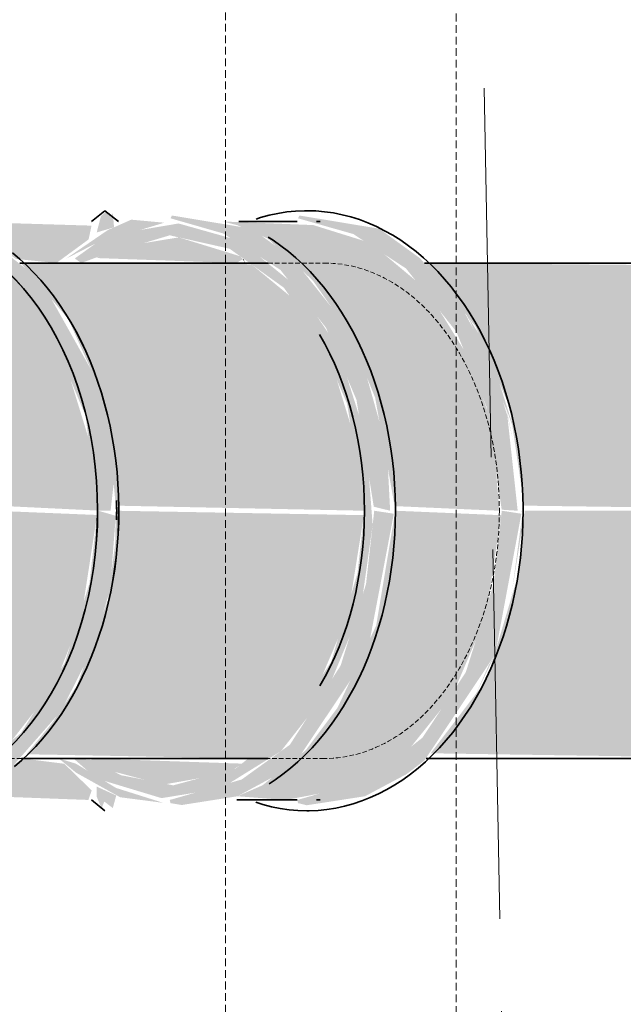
# Model space of a CAD drawing. Header units: millimetres. Extents: x 3501050 to 3719646, y 122984 to 158395.
# Tile 50 of 76: x 3517987 to 3518183, y 152245 to 152565. Entities that reach past the tile are written whole.
import ezdxf

# ---------------------------------------------------------------- set-up
doc = ezdxf.new("R2010")
doc.units = ezdxf.units.MM
for name, pattern in [('ACAD_ISO02W100', [15, 12, -3]), ('HIDDEN', [0.375, 0.25, -0.125]), ('Hidden 1_5', [2.2, 1.5, -0.7])]:
    doc.linetypes.add(name, pattern=pattern)
doc.layers.get('0').update_dxf_attribs({"color": 8})
for name, color, linetype, lineweight in [('A-DETL', 90, 'Continuous', 15), ('KIOSK', 10, 'Continuous', 5), ('P-PIPE', 1, 'Continuous', 35)]:
    doc.layers.add(name, color=color, linetype=linetype, lineweight=lineweight)
doc.layers.add('Beam', color=7, linetype='ACAD_ISO02W100', lineweight=13, true_color=0x3f7f00)

# ---------------------------------------------------------------- blocks, each defined once
blk = doc.blocks.new('CI BEND_45-90 - CI BEND_45-90-7842950-LEVEL E FOUL  DRAINAGE LAYOUT CEILING LEVEL - PART 3')
at = {"layer": 'P-PIPE', "linetype": 'Hidden 1_5', "lineweight": 5, "true_color": 0xb3ffc6}
for points in [[(612234.9, -169589.13), (612239.65, -169585.22), (612228.41, -169563.9), (612214.9, -169547.96), (612198.14, -169534.05), (612176.79, -169523.95), (612158.11, -169521.98), (612136.96, -169527.52), (612137.2, -169529.56), (612161.96, -169526.61), (612183.37, -169532.68), (612205.48, -169547.96), (612223.1, -169568.51), (612234.85, -169589.04)], [(612202.56, -169603.13), (612234.18, -169587.87), (612216.34, -169559.51), (612199.27, -169542.36), (612176.22, -169529.74), (612154.37, -169526.29), (612129.94, -169532.68), (612122.01, -169537.74), (612130.41, -169538.81), (612148.94, -169543.91), (612156.95, -169548.77), (612169.87, -169557.8), (612188.47, -169577.74), (612197.78, -169593.37), (612202.32, -169602.72)], [(612202.22, -169705.15), (612215.94, -169697.86), (612230.29, -169685.54), (612240.75, -169665.49), (612245.14, -169644.58), (612241.37, -169610.25), (612234.9, -169589.13), (612203.06, -169604.77), (612213.11, -169642.42), (612212.19, -169669.12), (612204.04, -169692.86), (612200.73, -169701.71), (612201.89, -169704.39)], [(612214.43, -169703.36), (612236.58, -169685.54), (612247.74, -169664.95), (612251.16, -169631.73), (612249.5, -169614.25), (612244.72, -169597.78), (612238.78, -169587.45), (612234.9, -169589.13), (612243.53, -169618.93), (612243.96, -169650.22), (612238.08, -169672.48), (612224.87, -169691.37), (612212.01, -169702.04), (612213.6, -169703.15)]]:
    blk.add_hatch(color=111, dxfattribs=at).paths.add_polyline_path(points, flags=0)
at = {"layer": 'P-PIPE', "color": 7, "flags": 128}
for points in [[(612241.23, -169586.39), (612239.67, -169582.9), (612238, -169579.46), (612236.24, -169576.07), (612234.39, -169572.74), (612232.44, -169569.48), (612230.42, -169566.28), (612228.31, -169563.16), (612226.11, -169560.11), (612223.85, -169557.15), (612221.51, -169554.28), (612219.09, -169551.49), (612216.62, -169548.81), (612214.07, -169546.22), (612211.47, -169543.75), (612208.82, -169541.37), (612206.11, -169539.12), (612203.35, -169536.98), (612200.55, -169534.95), (612197.71, -169533.06), (612194.83, -169531.28), (612191.92, -169529.64), (612188.99, -169528.13), (612186.03, -169526.76), (612183.05, -169525.52), (612180.05, -169524.43), (612177.05, -169523.47)], [(612242.77, -169677), (612244.17, -169674.19), (612245.45, -169671.28), (612246.62, -169668.28), (612247.67, -169665.2), (612248.61, -169662.05), (612249.44, -169658.82), (612250.15, -169655.53), (612250.74, -169652.18), (612251.22, -169648.76), (612251.57, -169645.3), (612251.81, -169641.79), (612251.94, -169638.24), (612251.94, -169634.66), (612251.83, -169631.05), (612251.6, -169627.41), (612251.25, -169623.75), (612250.79, -169620.08), (612250.22, -169616.4), (612249.53, -169612.72), (612248.73, -169609.04), (612247.81, -169605.37), (612246.79, -169601.71), (612245.66, -169598.08), (612244.42, -169594.46), (612243.08, -169590.88), (612241.64, -169587.34), (612241.23, -169586.39)]]:
    blk.add_lwpolyline(points, dxfattribs=at)
at = {"layer": 'P-PIPE', "color": 7}
for centre, start_param, end_param in [((612174.23, -169615.39), 4.712389, 6.283185), ((612179.92, -169612.92), 4.712389, 4.74408), ((612174.23, -169615.39), 3.141593, 4.712389), ((612179.92, -169612.92), 4.677645, 4.712389)]:
    blk.add_ellipse(centre, major_axis=(-37.13, 85.81), ratio=0.707107, start_param=start_param, end_param=end_param, dxfattribs=at)
blk = doc.blocks.new('ea')
at = {"layer": 'P-PIPE', "linetype": 'Hidden 1_5', "lineweight": 5, "true_color": 0xff5c5c, "transparency": 33554559}
for points in [[(3636343.31, 153272.95), (3636370.71, 153265.39), (3636389.13, 153250.93), (3636405.46, 153221.81), (3636410.88, 153205.1), (3636413.04, 153188.09), (3636411.69, 153176.25), (3636407.46, 153176.25), (3636403.55, 153207.03), (3636391.51, 153235.91), (3636377.27, 153254.01), (3636357.65, 153266.1), (3636341.61, 153270.78), (3636342.62, 153272.43)], [(3636331.39, 153269.75), (3636346.88, 153268.51), (3636364.93, 153262.9), (3636382.5, 153248.65), (3636394.83, 153231.21), (3636405, 153198.2), (3636407.46, 153176.25), (3636372.02, 153177.96), (3636366.3, 153216.5), (3636354.84, 153240.64), (3636337.94, 153259.19), (3636331.39, 153266), (3636331.39, 153268.92)], [(3636372.21, 153176.25), (3636407.3, 153174.81), (3636402.18, 153141.69), (3636393.33, 153119.17), (3636377.19, 153098.44), (3636358.51, 153086.6), (3636333.55, 153082.76), (3636324.26, 153084.25), (3636331.55, 153088.57), (3636346.53, 153100.61), (3636351.95, 153108.25), (3636360.22, 153121.67), (3636369.37, 153147.36), (3636371.7, 153165.39), (3636372.16, 153175.78)], [(3636407.46, 153176.25), (3636413.37, 153174.55), (3636411.52, 153150.52), (3636405.45, 153130.52), (3636395.59, 153111.1), (3636380.01, 153093.35), (3636363.65, 153084.13), (3636342.05, 153080.81), (3636341.45, 153082.78), (3636365.35, 153089.9), (3636382.59, 153103.98), (3636396.81, 153126.78), (3636404.82, 153152.64), (3636407.45, 153176.14)]]:
    blk.add_hatch(color=11, dxfattribs=at).paths.add_polyline_path(points, flags=0)
at = {"layer": 'P-PIPE', "lineweight": 5, "true_color": 0xff5c5c, "transparency": 33554559}
for points in [[(3636410.4, 153273.66), (3636411.78, 153271.53), (3636412.43, 153272.87), (3636412.81, 153268.3), (3636407.16, 153266.62), (3636408.54, 153271.86), (3636409.7, 153272.98)], [(3636410.4, 153273.66), (3636411.78, 153271.53), (3636412.43, 153272.87), (3636412.81, 153268.3), (3636407.16, 153266.62), (3636408.54, 153271.86), (3636409.7, 153272.98)], [(3636410.4, 153273.66), (3636411.78, 153271.53), (3636412.43, 153272.87), (3636412.81, 153268.3), (3636407.16, 153266.62), (3636408.54, 153271.86), (3636409.7, 153272.98)], [(3636431.59, 153272.13), (3636457.53, 153267.84), (3636470.66, 153258.42), (3636486.94, 153237.96), (3636492.45, 153228.53), (3636501.47, 153196.56), (3636502.53, 153176.19), (3636497.21, 153177.5), (3636491.6, 153212.21), (3636481.67, 153235.68), (3636466.84, 153254.48), (3636448.3, 153266.29), (3636431.16, 153271.22)], [(3636431.59, 153272.13), (3636457.53, 153267.84), (3636470.66, 153258.42), (3636486.94, 153237.96), (3636492.45, 153228.53), (3636501.47, 153196.56), (3636502.53, 153176.19), (3636497.21, 153177.5), (3636491.6, 153212.21), (3636481.67, 153235.68), (3636466.84, 153254.48), (3636448.3, 153266.29), (3636431.16, 153271.22)], [(3636431.59, 153272.13), (3636457.53, 153267.84), (3636470.66, 153258.42), (3636486.94, 153237.96), (3636492.45, 153228.53), (3636501.47, 153196.56), (3636502.53, 153176.19), (3636497.21, 153177.5), (3636491.6, 153212.21), (3636481.67, 153235.68), (3636466.84, 153254.48), (3636448.3, 153266.29), (3636431.16, 153271.22)], [(3636418.4, 153270.78), (3636429.12, 153269.79), (3636406.93, 153263.11), (3636397.05, 153258.01), (3636410.8, 153267.41), (3636417.95, 153270.58)], [(3636418.4, 153270.78), (3636429.12, 153269.79), (3636406.93, 153263.11), (3636397.05, 153258.01), (3636410.8, 153267.41), (3636417.95, 153270.58)], [(3636418.4, 153270.78), (3636429.12, 153269.79), (3636406.93, 153263.11), (3636397.05, 153258.01), (3636410.8, 153267.41), (3636417.95, 153270.58)], [(3636410.36, 153265.58), (3636433.77, 153269.54), (3636453.76, 153263.91), (3636472.37, 153248.84), (3636485.3, 153229.67), (3636494.69, 153200.01), (3636496.84, 153171.57), (3636492.96, 153143.96), (3636481.65, 153116.67), (3636467.03, 153098.04), (3636447.54, 153085.93), (3636428.25, 153082.79), (3636407.02, 153089.2), (3636399.62, 153095.69), (3636405.64, 153095.18), (3636415.11, 153090.23), (3636432.05, 153086.95), (3636452.35, 153092.44), (3636470, 153106.48), (3636483.39, 153127.18), (3636491.91, 153155.89), (3636494.18, 153176.19), (3636488.54, 153210.92), (3636479.04, 153233.11), (3636467.97, 153248.69), (3636450.37, 153261.33), (3636430.9, 153265.69), (3636407.86, 153258.8), (3636402.13, 153256.69), (3636400.06, 153258.17), (3636410.08, 153265.38)], [(3636410.36, 153265.58), (3636433.77, 153269.54), (3636453.76, 153263.91), (3636472.37, 153248.84), (3636485.3, 153229.67), (3636494.69, 153200.01), (3636496.84, 153171.57), (3636492.96, 153143.96), (3636481.65, 153116.67), (3636467.03, 153098.04), (3636447.54, 153085.93), (3636428.25, 153082.79), (3636407.02, 153089.2), (3636399.62, 153095.69), (3636405.64, 153095.18), (3636415.11, 153090.23), (3636432.05, 153086.95), (3636452.35, 153092.44), (3636470, 153106.48), (3636483.39, 153127.18), (3636491.91, 153155.89), (3636494.18, 153176.19), (3636488.54, 153210.92), (3636479.04, 153233.11), (3636467.97, 153248.69), (3636450.37, 153261.33), (3636430.9, 153265.69), (3636407.86, 153258.8), (3636402.13, 153256.69), (3636400.06, 153258.17), (3636410.08, 153265.38)], [(3636410.36, 153265.58), (3636433.77, 153269.54), (3636453.76, 153263.91), (3636472.37, 153248.84), (3636485.3, 153229.67), (3636494.69, 153200.01), (3636496.84, 153171.57), (3636492.96, 153143.96), (3636481.65, 153116.67), (3636467.03, 153098.04), (3636447.54, 153085.93), (3636428.25, 153082.79), (3636407.02, 153089.2), (3636399.62, 153095.69), (3636405.64, 153095.18), (3636415.11, 153090.23), (3636432.05, 153086.95), (3636452.35, 153092.44), (3636470, 153106.48), (3636483.39, 153127.18), (3636491.91, 153155.89), (3636494.18, 153176.19), (3636488.54, 153210.92), (3636479.04, 153233.11), (3636467.97, 153248.69), (3636450.37, 153261.33), (3636430.9, 153265.69), (3636407.86, 153258.8), (3636402.13, 153256.69), (3636400.06, 153258.17), (3636410.08, 153265.38)], [(3636411.34, 153261.31), (3636433.84, 153265.03), (3636453.82, 153258.88), (3636454.75, 153257.93), (3636452.45, 153256.69), (3636407.17, 153258.3), (3636411.33, 153261.31)], [(3636411.34, 153261.31), (3636433.84, 153265.03), (3636453.82, 153258.88), (3636454.75, 153257.93), (3636452.45, 153256.69), (3636407.17, 153258.3), (3636411.33, 153261.31)], [(3636411.34, 153261.31), (3636433.84, 153265.03), (3636453.82, 153258.88), (3636454.75, 153257.93), (3636452.45, 153256.69), (3636407.17, 153258.3), (3636411.33, 153261.31)], [(3636382.47, 153256.69), (3636457.4, 153256.31), (3636470, 153245.91), (3636482.1, 153228.8), (3636491.85, 153197.03), (3636494.18, 153176.19), (3636413.35, 153177.84), (3636410.88, 153205.04), (3636405.33, 153222.04), (3636397.86, 153238.6), (3636382.53, 153256.64)], [(3636382.47, 153256.69), (3636457.4, 153256.31), (3636470, 153245.91), (3636482.1, 153228.8), (3636491.85, 153197.03), (3636494.18, 153176.19), (3636413.35, 153177.84), (3636410.88, 153205.04), (3636405.33, 153222.04), (3636397.86, 153238.6), (3636382.53, 153256.64)], [(3636382.47, 153256.69), (3636457.4, 153256.31), (3636470, 153245.91), (3636482.1, 153228.8), (3636491.85, 153197.03), (3636494.18, 153176.19), (3636413.35, 153177.84), (3636410.88, 153205.04), (3636405.33, 153222.04), (3636397.86, 153238.6), (3636382.53, 153256.64)], [(3636454.94, 153258.07), (3636455.28, 153256.69), (3636454.75, 153257.93)], [(3636454.94, 153258.07), (3636455.28, 153256.69), (3636454.75, 153257.93)], [(3636454.94, 153258.07), (3636455.28, 153256.69), (3636454.75, 153257.93)], [(3636513.68, 153256.69), (3636639.44, 153255.56), (3636644.9, 153252.17), (3636650.09, 153246.57), (3636659.05, 153229.14), (3636665.14, 153204.72), (3636667.31, 153176.19), (3636546.09, 153177.84), (3636541.33, 153209.93), (3636530.33, 153236.04), (3636513.9, 153256.46)], [(3636513.68, 153256.69), (3636639.44, 153255.56), (3636644.9, 153252.17), (3636650.09, 153246.57), (3636659.05, 153229.14), (3636665.14, 153204.72), (3636667.31, 153176.19), (3636546.09, 153177.84), (3636541.33, 153209.93), (3636530.33, 153236.04), (3636513.9, 153256.46)], [(3636513.68, 153256.69), (3636639.44, 153255.56), (3636644.9, 153252.17), (3636650.09, 153246.57), (3636659.05, 153229.14), (3636665.14, 153204.72), (3636667.31, 153176.19), (3636546.09, 153177.84), (3636541.33, 153209.93), (3636530.33, 153236.04), (3636513.9, 153256.46)], [(3636497.36, 153176.19), (3636503.73, 153175.22), (3636494.96, 153129.07), (3636472.22, 153095.01), (3636467.03, 153091.03), (3636452.91, 153083.4), (3636434.82, 153080.56), (3636431.16, 153081.16), (3636430.9, 153082.2), (3636454.26, 153088.83), (3636469.96, 153100.15), (3636486.45, 153125.89), (3636494.7, 153152.4), (3636497.31, 153175.74)], [(3636497.36, 153176.19), (3636503.73, 153175.22), (3636494.96, 153129.07), (3636472.22, 153095.01), (3636467.03, 153091.03), (3636452.91, 153083.4), (3636434.82, 153080.56), (3636431.16, 153081.16), (3636430.9, 153082.2), (3636454.26, 153088.83), (3636469.96, 153100.15), (3636486.45, 153125.89), (3636494.7, 153152.4), (3636497.31, 153175.74)], [(3636497.36, 153176.19), (3636503.73, 153175.22), (3636494.96, 153129.07), (3636472.22, 153095.01), (3636467.03, 153091.03), (3636452.91, 153083.4), (3636434.82, 153080.56), (3636431.16, 153081.16), (3636430.9, 153082.2), (3636454.26, 153088.83), (3636469.96, 153100.15), (3636486.45, 153125.89), (3636494.7, 153152.4), (3636497.31, 153175.74)], [(3636538.81, 153176.19), (3636545.18, 153175.22), (3636536.65, 153129.46), (3636513.65, 153094.98), (3636507.8, 153090.56), (3636494.36, 153083.4), (3636475.42, 153080.48), (3636472.61, 153081.16), (3636472.35, 153082.2), (3636495.83, 153088.92), (3636513.01, 153102.41), (3636527.11, 153123.69), (3636536.15, 153152.4), (3636538.8, 153176.1)], [(3636538.81, 153176.19), (3636545.18, 153175.22), (3636536.65, 153129.46), (3636513.65, 153094.98), (3636507.8, 153090.56), (3636494.36, 153083.4), (3636475.42, 153080.48), (3636472.61, 153081.16), (3636472.35, 153082.2), (3636495.83, 153088.92), (3636513.01, 153102.41), (3636527.11, 153123.69), (3636536.15, 153152.4), (3636538.8, 153176.1)], [(3636538.81, 153176.19), (3636545.18, 153175.22), (3636536.65, 153129.46), (3636513.65, 153094.98), (3636507.8, 153090.56), (3636494.36, 153083.4), (3636475.42, 153080.48), (3636472.61, 153081.16), (3636472.35, 153082.2), (3636495.83, 153088.92), (3636513.01, 153102.41), (3636527.11, 153123.69), (3636536.15, 153152.4), (3636538.8, 153176.1)], [(3636546.28, 153176.19), (3636667.31, 153176.19), (3636665.14, 153147.66), (3636659.05, 153123.24), (3636650.09, 153105.81), (3636639.44, 153096.82), (3636626.7, 153095.69), (3636515.7, 153097.36), (3636532.94, 153120.03), (3636535.34, 153125.81), (3636543.84, 153154.42), (3636546.18, 153175.27)], [(3636546.28, 153176.19), (3636667.31, 153176.19), (3636665.14, 153147.66), (3636659.05, 153123.24), (3636650.09, 153105.81), (3636639.44, 153096.82), (3636626.7, 153095.69), (3636515.7, 153097.36), (3636532.94, 153120.03), (3636535.34, 153125.81), (3636543.84, 153154.42), (3636546.18, 153175.27)], [(3636546.28, 153176.19), (3636667.31, 153176.19), (3636665.14, 153147.66), (3636659.05, 153123.24), (3636650.09, 153105.81), (3636639.44, 153096.82), (3636626.7, 153095.69), (3636515.7, 153097.36), (3636532.94, 153120.03), (3636535.34, 153125.81), (3636543.84, 153154.42), (3636546.18, 153175.27)], [(3636382.97, 153095.69), (3636396.64, 153093.96), (3636405.54, 153085.3), (3636404.47, 153082.2), (3636364.43, 153083.7), (3636374.16, 153089.31), (3636382.51, 153095.24)], [(3636382.97, 153095.69), (3636396.64, 153093.96), (3636405.54, 153085.3), (3636404.47, 153082.2), (3636364.43, 153083.7), (3636374.16, 153089.31), (3636382.51, 153095.24)], [(3636382.97, 153095.69), (3636396.64, 153093.96), (3636405.54, 153085.3), (3636404.47, 153082.2), (3636364.43, 153083.7), (3636374.16, 153089.31), (3636382.51, 153095.24)], [(3636394.86, 153095.69), (3636400.35, 153094.01), (3636413.49, 153086.09), (3636428.77, 153081.27), (3636414.8, 153083.07), (3636400.46, 153091.07), (3636395.02, 153095.53)], [(3636394.86, 153095.69), (3636400.35, 153094.01), (3636413.49, 153086.09), (3636428.77, 153081.27), (3636414.8, 153083.07), (3636400.46, 153091.07), (3636395.02, 153095.53)], [(3636394.86, 153095.69), (3636400.35, 153094.01), (3636413.49, 153086.09), (3636428.77, 153081.27), (3636414.8, 153083.07), (3636400.46, 153091.07), (3636395.02, 153095.53)], [(3636404.93, 153095.69), (3636454.52, 153094), (3636449.66, 153090.89), (3636428.74, 153087.17), (3636409.77, 153092.2), (3636407.43, 153093.89)], [(3636404.93, 153095.69), (3636454.52, 153094), (3636449.66, 153090.89), (3636428.74, 153087.17), (3636409.77, 153092.2), (3636407.43, 153093.89)], [(3636404.93, 153095.69), (3636454.52, 153094), (3636449.66, 153090.89), (3636428.74, 153087.17), (3636409.77, 153092.2), (3636407.43, 153093.89)], [(3636407.14, 153086.55), (3636413.52, 153083.65), (3636412.41, 153079.56), (3636409.64, 153081.68), (3636408.76, 153079.44), (3636407.14, 153083.35), (3636407.14, 153085.67)], [(3636407.14, 153086.55), (3636413.52, 153083.65), (3636412.41, 153079.56), (3636409.64, 153081.68), (3636408.76, 153079.44), (3636407.14, 153083.35), (3636407.14, 153085.67)], [(3636407.14, 153086.55), (3636413.52, 153083.65), (3636412.41, 153079.56), (3636409.64, 153081.68), (3636408.76, 153079.44), (3636407.14, 153083.35), (3636407.14, 153085.67)]]:
    blk.add_hatch(color=11, dxfattribs=at).paths.add_polyline_path(points, flags=0)
h = blk.add_hatch(color=11, dxfattribs=at)
h.paths.add_polyline_path([(3636473.04, 153272.13), (3636498.98, 153267.84), (3636512.34, 153258.16), (3636525.62, 153242.71), (3636535.37, 153224.12), (3636540.62, 153207.04), (3636543.98, 153176.19), (3636538.78, 153176.52), (3636533.89, 153209.88), (3636524.1, 153234.3), (3636507.67, 153254.93), (3636490.57, 153266.1), (3636472.61, 153271.22)], flags=0)
h.paths.add_polyline_path([(3636540.25, 153209.47), (3636542.81, 153197.43), (3636540.64, 153207.05)], flags=0)
h = blk.add_hatch(color=11, dxfattribs=at)
h.paths.add_polyline_path([(3636473.04, 153272.13), (3636498.98, 153267.84), (3636512.34, 153258.16), (3636525.62, 153242.71), (3636535.37, 153224.12), (3636540.62, 153207.04), (3636543.98, 153176.19), (3636538.78, 153176.52), (3636533.89, 153209.88), (3636524.1, 153234.3), (3636507.67, 153254.93), (3636490.57, 153266.1), (3636472.61, 153271.22)], flags=0)
h.paths.add_polyline_path([(3636540.25, 153209.47), (3636542.81, 153197.43), (3636540.64, 153207.05)], flags=0)
h = blk.add_hatch(color=11, dxfattribs=at)
h.paths.add_polyline_path([(3636473.04, 153272.13), (3636498.98, 153267.84), (3636512.34, 153258.16), (3636525.62, 153242.71), (3636535.37, 153224.12), (3636540.62, 153207.04), (3636543.98, 153176.19), (3636538.78, 153176.52), (3636533.89, 153209.88), (3636524.1, 153234.3), (3636507.67, 153254.93), (3636490.57, 153266.1), (3636472.61, 153271.22)], flags=0)
h.paths.add_polyline_path([(3636540.25, 153209.47), (3636542.81, 153197.43), (3636540.64, 153207.05)], flags=0)
h = blk.add_hatch(color=11, dxfattribs=at)
h.paths.add_polyline_path([(3636367.86, 153267.37), (3636360.54, 153270.19), (3636405.49, 153268.84), (3636404.54, 153264.36), (3636394.06, 153256.69), (3636380.97, 153258), (3636368.68, 153266.78)], flags=0)
h.paths.add_polyline_path([(3636355.61, 153270.19), (3636363.35, 153268.5), (3636355.62, 153270.12)], flags=0)
h = blk.add_hatch(color=11, dxfattribs=at)
h.paths.add_polyline_path([(3636367.86, 153267.37), (3636360.54, 153270.19), (3636405.49, 153268.84), (3636404.54, 153264.36), (3636394.06, 153256.69), (3636380.97, 153258), (3636368.68, 153266.78)], flags=0)
h.paths.add_polyline_path([(3636355.61, 153270.19), (3636363.35, 153268.5), (3636355.62, 153270.12)], flags=0)
h = blk.add_hatch(color=11, dxfattribs=at)
h.paths.add_polyline_path([(3636367.86, 153267.37), (3636360.54, 153270.19), (3636405.49, 153268.84), (3636404.54, 153264.36), (3636394.06, 153256.69), (3636380.97, 153258), (3636368.68, 153266.78)], flags=0)
h.paths.add_polyline_path([(3636355.61, 153270.19), (3636363.35, 153268.5), (3636355.62, 153270.12)], flags=0)
h = blk.add_hatch(color=11, dxfattribs=at)
h.paths.add_polyline_path([(3636504.19, 153176.19), (3636503.67, 153177.55), (3636504.17, 153176.32)], flags=0)
h.paths.add_polyline_path([(3636448.11, 153270.19), (3636477.55, 153269.02), (3636496.18, 153263.21), (3636514.41, 153248), (3636528.19, 153225.69), (3636535.67, 153204.26), (3636538.02, 153176.19), (3636503.99, 153177.69), (3636497.67, 153212.87), (3636488.98, 153234.48), (3636477.4, 153251.01), (3636462.77, 153264.64), (3636452.76, 153269.03), (3636448.69, 153270.04)], flags=0)
h = blk.add_hatch(color=11, dxfattribs=at)
h.paths.add_polyline_path([(3636504.19, 153176.19), (3636503.67, 153177.55), (3636504.17, 153176.32)], flags=0)
h.paths.add_polyline_path([(3636448.11, 153270.19), (3636477.55, 153269.02), (3636496.18, 153263.21), (3636514.41, 153248), (3636528.19, 153225.69), (3636535.67, 153204.26), (3636538.02, 153176.19), (3636503.99, 153177.69), (3636497.67, 153212.87), (3636488.98, 153234.48), (3636477.4, 153251.01), (3636462.77, 153264.64), (3636452.76, 153269.03), (3636448.69, 153270.04)], flags=0)
h = blk.add_hatch(color=11, dxfattribs=at)
h.paths.add_polyline_path([(3636504.19, 153176.19), (3636503.67, 153177.55), (3636504.17, 153176.32)], flags=0)
h.paths.add_polyline_path([(3636448.11, 153270.19), (3636477.55, 153269.02), (3636496.18, 153263.21), (3636514.41, 153248), (3636528.19, 153225.69), (3636535.67, 153204.26), (3636538.02, 153176.19), (3636503.99, 153177.69), (3636497.67, 153212.87), (3636488.98, 153234.48), (3636477.4, 153251.01), (3636462.77, 153264.64), (3636452.76, 153269.03), (3636448.69, 153270.04)], flags=0)
h = blk.add_hatch(color=11, dxfattribs=at)
h.paths.add_polyline_path([(3636515.56, 153254.63), (3636521.89, 153247.97), (3636515.95, 153254.2)], flags=0)
h.paths.add_polyline_path([(3636545.64, 153176.19), (3636545.09, 153177.71), (3636545.62, 153176.32)], flags=0)
h.paths.add_polyline_path([(3636525.62, 153242.71), (3636534.66, 153228.46), (3636543.6, 153200.08), (3636541.05, 153207.23), (3636528.47, 153237.83)], flags=0)
h = blk.add_hatch(color=11, dxfattribs=at)
h.paths.add_polyline_path([(3636515.56, 153254.63), (3636521.89, 153247.97), (3636515.95, 153254.2)], flags=0)
h.paths.add_polyline_path([(3636545.64, 153176.19), (3636545.09, 153177.71), (3636545.62, 153176.32)], flags=0)
h.paths.add_polyline_path([(3636525.62, 153242.71), (3636534.66, 153228.46), (3636543.6, 153200.08), (3636541.05, 153207.23), (3636528.47, 153237.83)], flags=0)
h = blk.add_hatch(color=11, dxfattribs=at)
h.paths.add_polyline_path([(3636515.56, 153254.63), (3636521.89, 153247.97), (3636515.95, 153254.2)], flags=0)
h.paths.add_polyline_path([(3636545.64, 153176.19), (3636545.09, 153177.71), (3636545.62, 153176.32)], flags=0)
h.paths.add_polyline_path([(3636525.62, 153242.71), (3636534.66, 153228.46), (3636543.6, 153200.08), (3636541.05, 153207.23), (3636528.47, 153237.83)], flags=0)
h = blk.add_hatch(color=11, dxfattribs=at)
h.paths.add_polyline_path([(3636371.96, 153176.19), (3636372.16, 153175.72), (3636371.95, 153176.08)], flags=0)
h.paths.add_polyline_path([(3636413.41, 153176.19), (3636494.02, 153174.75), (3636488.79, 153142.16), (3636479.04, 153119.27), (3636468.1, 153103.78), (3636456.86, 153095.69), (3636384.36, 153097.05), (3636392.95, 153107.6), (3636400.68, 153119.27), (3636410.82, 153147.3), (3636413.15, 153165.33), (3636413.41, 153176.14)], flags=0)
h = blk.add_hatch(color=11, dxfattribs=at)
h.paths.add_polyline_path([(3636371.96, 153176.19), (3636372.16, 153175.72), (3636371.95, 153176.08)], flags=0)
h.paths.add_polyline_path([(3636413.41, 153176.19), (3636494.02, 153174.75), (3636488.79, 153142.16), (3636479.04, 153119.27), (3636468.1, 153103.78), (3636456.86, 153095.69), (3636384.36, 153097.05), (3636392.95, 153107.6), (3636400.68, 153119.27), (3636410.82, 153147.3), (3636413.15, 153165.33), (3636413.41, 153176.14)], flags=0)
h = blk.add_hatch(color=11, dxfattribs=at)
h.paths.add_polyline_path([(3636371.96, 153176.19), (3636372.16, 153175.72), (3636371.95, 153176.08)], flags=0)
h.paths.add_polyline_path([(3636413.41, 153176.19), (3636494.02, 153174.75), (3636488.79, 153142.16), (3636479.04, 153119.27), (3636468.1, 153103.78), (3636456.86, 153095.69), (3636384.36, 153097.05), (3636392.95, 153107.6), (3636400.68, 153119.27), (3636410.82, 153147.3), (3636413.15, 153165.33), (3636413.41, 153176.14)], flags=0)
h = blk.add_hatch(color=11, dxfattribs=at)
h.paths.add_polyline_path([(3636503.87, 153176.19), (3636503.95, 153174.7), (3636503.85, 153176.04)], flags=0)
h.paths.add_polyline_path([(3636504.19, 153176.19), (3636538.65, 153174.74), (3636533.52, 153141.47), (3636522.71, 153116.12), (3636507.67, 153097.45), (3636492.89, 153086.8), (3636468.61, 153082.2), (3636452.91, 153083.4), (3636461.08, 153086.97), (3636475.17, 153098.43), (3636485.43, 153112.16), (3636497.99, 153138.87), (3636504.12, 153175.63)], flags=0)
h = blk.add_hatch(color=11, dxfattribs=at)
h.paths.add_polyline_path([(3636503.87, 153176.19), (3636503.95, 153174.7), (3636503.85, 153176.04)], flags=0)
h.paths.add_polyline_path([(3636504.19, 153176.19), (3636538.65, 153174.74), (3636533.52, 153141.47), (3636522.71, 153116.12), (3636507.67, 153097.45), (3636492.89, 153086.8), (3636468.61, 153082.2), (3636452.91, 153083.4), (3636461.08, 153086.97), (3636475.17, 153098.43), (3636485.43, 153112.16), (3636497.99, 153138.87), (3636504.12, 153175.63)], flags=0)
h = blk.add_hatch(color=11, dxfattribs=at)
h.paths.add_polyline_path([(3636503.87, 153176.19), (3636503.95, 153174.7), (3636503.85, 153176.04)], flags=0)
h.paths.add_polyline_path([(3636504.19, 153176.19), (3636538.65, 153174.74), (3636533.52, 153141.47), (3636522.71, 153116.12), (3636507.67, 153097.45), (3636492.89, 153086.8), (3636468.61, 153082.2), (3636452.91, 153083.4), (3636461.08, 153086.97), (3636475.17, 153098.43), (3636485.43, 153112.16), (3636497.99, 153138.87), (3636504.12, 153175.63)], flags=0)
h = blk.add_hatch(color=11, dxfattribs=at)
h.paths.add_polyline_path([(3636545.32, 153176.19), (3636545.4, 153174.7), (3636545.3, 153176.04)], flags=0)
h.paths.add_polyline_path([(3636545.64, 153176.19), (3636546.15, 153175.02), (3636540.58, 153140.35), (3636542.07, 153149.45), (3636545.57, 153175.63)], flags=0)
h.paths.add_polyline_path([(3636536.65, 153129.46), (3636530.19, 153116.14), (3636532.32, 153120.94), (3636534.64, 153126.14)], flags=0)
h = blk.add_hatch(color=11, dxfattribs=at)
h.paths.add_polyline_path([(3636545.32, 153176.19), (3636545.4, 153174.7), (3636545.3, 153176.04)], flags=0)
h.paths.add_polyline_path([(3636545.64, 153176.19), (3636546.15, 153175.02), (3636540.58, 153140.35), (3636542.07, 153149.45), (3636545.57, 153175.63)], flags=0)
h.paths.add_polyline_path([(3636536.65, 153129.46), (3636530.19, 153116.14), (3636532.32, 153120.94), (3636534.64, 153126.14)], flags=0)
h = blk.add_hatch(color=11, dxfattribs=at)
h.paths.add_polyline_path([(3636545.32, 153176.19), (3636545.4, 153174.7), (3636545.3, 153176.04)], flags=0)
h.paths.add_polyline_path([(3636545.64, 153176.19), (3636546.15, 153175.02), (3636540.58, 153140.35), (3636542.07, 153149.45), (3636545.57, 153175.63)], flags=0)
h.paths.add_polyline_path([(3636536.65, 153129.46), (3636530.19, 153116.14), (3636532.32, 153120.94), (3636534.64, 153126.14)], flags=0)
at = {"layer": 'A-DETL', "linetype": 'Hidden 1_5', "lineweight": 5}
for p, q in [((3636462.91, 153256.69), (3636481.1, 153256.69)), ((3636462.91, 153256.69), (3636481.1, 153256.69)), ((3636462.91, 153256.69), (3636481.1, 153256.69)), ((3636382.71, 153095.69), (3636329.36, 153095.69)), ((3636382.71, 153095.69), (3636329.36, 153095.69)), ((3636382.71, 153095.69), (3636329.36, 153095.69)), ((3636481.1, 153095.69), (3636462.91, 153095.69)), ((3636481.1, 153095.69), (3636462.91, 153095.69)), ((3636481.1, 153095.69), (3636462.91, 153095.69))]:
    blk.add_line(p, q, dxfattribs=at)
at = {"layer": 'A-DETL', "color": 1, "linetype": 'Hidden 1_5', "lineweight": 5, "true_color": 0xff0000, "extrusion": (0, 0, -1)}
for start_param, end_param in [(3.141593, 4.712389), (3.141593, 4.712389), (3.141593, 4.712389), (4.712389, 6.283185), (4.712389, 6.283185), (4.712389, 6.283185)]:
    blk.add_ellipse((3636481.1, 153176.19), major_axis=(0, -80.5), ratio=0.707107, start_param=start_param, end_param=end_param, dxfattribs=at)
at = {"layer": 'P-PIPE', "color": 1, "true_color": 0xff0000}
for p, q in [((3636409.85, 153273.69), (3636405.45, 153270.17)), ((3636409.85, 153273.69), (3636405.45, 153270.17)), ((3636409.85, 153273.69), (3636405.45, 153270.17)), ((3636409.85, 153273.69), (3636414.24, 153270.17)), ((3636409.85, 153273.69), (3636414.24, 153270.17)), ((3636409.85, 153273.69), (3636414.24, 153270.17)), ((3636453.39, 153270.19), (3636472.35, 153270.19)), ((3636453.39, 153270.19), (3636472.35, 153270.19)), ((3636453.39, 153270.19), (3636472.35, 153270.19)), ((3636478.55, 153270.19), (3636479.81, 153270.19)), ((3636478.55, 153270.19), (3636479.81, 153270.19)), ((3636478.55, 153270.19), (3636479.81, 153270.19)), ((3636382.16, 153256.69), (3636462.87, 153256.69)), ((3636382.16, 153256.69), (3636462.87, 153256.69)), ((3636382.16, 153256.69), (3636462.87, 153256.69)), ((3636513.68, 153256.69), (3636633.84, 153256.69)), ((3636513.68, 153256.69), (3636633.84, 153256.69)), ((3636513.68, 153256.69), (3636633.84, 153256.69)), ((3636462.87, 153095.69), (3636382.74, 153095.69)), ((3636462.87, 153095.69), (3636382.74, 153095.69)), ((3636462.87, 153095.69), (3636382.74, 153095.69)), ((3636633.84, 153095.69), (3636514.26, 153095.69)), ((3636633.84, 153095.69), (3636514.26, 153095.69)), ((3636633.84, 153095.69), (3636514.26, 153095.69)), ((3636409.85, 153078.69), (3636405.45, 153082.21)), ((3636409.85, 153078.69), (3636405.45, 153082.21)), ((3636409.85, 153078.69), (3636405.45, 153082.21)), ((3636472.35, 153082.2), (3636452.76, 153082.2)), ((3636472.35, 153082.2), (3636452.76, 153082.2)), ((3636472.35, 153082.2), (3636452.76, 153082.2)), ((3636479.81, 153082.2), (3636478.55, 153082.2)), ((3636479.81, 153082.2), (3636478.55, 153082.2)), ((3636479.81, 153082.2), (3636478.55, 153082.2))]:
    blk.add_line(p, q, dxfattribs=at)
at = {"layer": 'P-PIPE', "color": 1, "true_color": 0xff0000, "flags": 128}
for points in [[(3636379.78, 153260.02), (3636382.18, 153257.99), (3636384.51, 153255.83), (3636386.78, 153253.54), (3636388.97, 153251.14), (3636391.08, 153248.62), (3636393.12, 153245.98), (3636395.08, 153243.24), (3636396.96, 153240.4), (3636398.75, 153237.46), (3636400.45, 153234.42), (3636402.07, 153231.3), (3636403.59, 153228.09), (3636405.02, 153224.8), (3636406.35, 153221.44), (3636407.58, 153218.01), (3636408.72, 153214.52), (3636409.75, 153210.96), (3636410.69, 153207.36), (3636411.52, 153203.7), (3636412.24, 153200.01), (3636412.86, 153196.28), (3636413.37, 153192.52), (3636413.78, 153188.73), (3636414.08, 153184.93), (3636414.27, 153181.11), (3636414.35, 153177.28), (3636414.36, 153176.25)], [(3636458.97, 153270.97), (3636460.39, 153271.44), (3636463.21, 153272.21), (3636466.05, 153272.82), (3636468.91, 153273.27), (3636471.79, 153273.56), (3636474.67, 153273.68), (3636475.45, 153273.69)], [(3636458.97, 153270.97), (3636460.39, 153271.44), (3636463.21, 153272.21), (3636466.05, 153272.82), (3636468.91, 153273.27), (3636471.79, 153273.56), (3636474.67, 153273.68), (3636475.45, 153273.69)], [(3636458.97, 153270.97), (3636460.39, 153271.44), (3636463.21, 153272.21), (3636466.05, 153272.82), (3636468.91, 153273.27), (3636471.79, 153273.56), (3636474.67, 153273.68), (3636475.45, 153273.69)], [(3636475.45, 153273.69), (3636478.33, 153273.61), (3636481.21, 153273.36), (3636484.08, 153272.96), (3636486.93, 153272.39), (3636489.75, 153271.66), (3636492.55, 153270.78), (3636495.32, 153269.74), (3636498.05, 153268.54), (3636500.73, 153267.2), (3636503.37, 153265.71), (3636505.95, 153264.08), (3636508.48, 153262.31), (3636510.96, 153260.4), (3636513.37, 153258.35), (3636515.71, 153256.18), (3636517.98, 153253.88), (3636520.19, 153251.47), (3636522.31, 153248.93), (3636524.36, 153246.29), (3636526.33, 153243.53), (3636528.22, 153240.67), (3636530.02, 153237.72), (3636531.73, 153234.67), (3636533.35, 153231.52), (3636534.88, 153228.3), (3636536.32, 153224.99), (3636537.66, 153221.62), (3636538.9, 153218.17), (3636540.04, 153214.65), (3636541.08, 153211.08), (3636542.02, 153207.46), (3636542.85, 153203.79), (3636543.58, 153200.07), (3636544.2, 153196.32), (3636544.72, 153192.54), (3636545.13, 153188.74), (3636545.43, 153184.91), (3636545.62, 153181.07), (3636545.71, 153177.23), (3636545.71, 153176.19)], [(3636475.45, 153273.69), (3636478.33, 153273.61), (3636481.21, 153273.36), (3636484.08, 153272.96), (3636486.93, 153272.39), (3636489.75, 153271.66), (3636492.55, 153270.78), (3636495.32, 153269.74), (3636498.05, 153268.54), (3636500.73, 153267.2), (3636503.37, 153265.71), (3636505.95, 153264.08), (3636508.48, 153262.31), (3636510.96, 153260.4), (3636513.37, 153258.35), (3636515.71, 153256.18), (3636517.98, 153253.88), (3636520.19, 153251.47), (3636522.31, 153248.93), (3636524.36, 153246.29), (3636526.33, 153243.53), (3636528.22, 153240.67), (3636530.02, 153237.72), (3636531.73, 153234.67), (3636533.35, 153231.52), (3636534.88, 153228.3), (3636536.32, 153224.99), (3636537.66, 153221.62), (3636538.9, 153218.17), (3636540.04, 153214.65), (3636541.08, 153211.08), (3636542.02, 153207.46), (3636542.85, 153203.79), (3636543.58, 153200.07), (3636544.2, 153196.32), (3636544.72, 153192.54), (3636545.13, 153188.74), (3636545.43, 153184.91), (3636545.62, 153181.07), (3636545.71, 153177.23), (3636545.71, 153176.19)], [(3636475.45, 153273.69), (3636478.33, 153273.61), (3636481.21, 153273.36), (3636484.08, 153272.96), (3636486.93, 153272.39), (3636489.75, 153271.66), (3636492.55, 153270.78), (3636495.32, 153269.74), (3636498.05, 153268.54), (3636500.73, 153267.2), (3636503.37, 153265.71), (3636505.95, 153264.08), (3636508.48, 153262.31), (3636510.96, 153260.4), (3636513.37, 153258.35), (3636515.71, 153256.18), (3636517.98, 153253.88), (3636520.19, 153251.47), (3636522.31, 153248.93), (3636524.36, 153246.29), (3636526.33, 153243.53), (3636528.22, 153240.67), (3636530.02, 153237.72), (3636531.73, 153234.67), (3636533.35, 153231.52), (3636534.88, 153228.3), (3636536.32, 153224.99), (3636537.66, 153221.62), (3636538.9, 153218.17), (3636540.04, 153214.65), (3636541.08, 153211.08), (3636542.02, 153207.46), (3636542.85, 153203.79), (3636543.58, 153200.07), (3636544.2, 153196.32), (3636544.72, 153192.54), (3636545.13, 153188.74), (3636545.43, 153184.91), (3636545.62, 153181.07), (3636545.71, 153177.23), (3636545.71, 153176.19)], [(3636462.9, 153265.09), (3636464.5, 153264.08), (3636467.03, 153262.31), (3636469.51, 153260.4), (3636471.92, 153258.35), (3636474.26, 153256.18), (3636476.53, 153253.88), (3636478.74, 153251.47), (3636480.86, 153248.93), (3636482.91, 153246.29), (3636484.88, 153243.53), (3636486.77, 153240.67), (3636488.57, 153237.72), (3636490.28, 153234.67), (3636491.9, 153231.52), (3636493.43, 153228.3), (3636494.87, 153224.99), (3636496.21, 153221.62), (3636497.45, 153218.17), (3636498.59, 153214.65), (3636499.63, 153211.08), (3636500.57, 153207.46), (3636501.4, 153203.79), (3636502.13, 153200.07), (3636502.75, 153196.32), (3636503.27, 153192.54), (3636503.68, 153188.74), (3636503.98, 153184.91), (3636504.17, 153181.07), (3636504.26, 153177.23), (3636504.26, 153176.19)], [(3636462.9, 153265.09), (3636464.5, 153264.08), (3636467.03, 153262.31), (3636469.51, 153260.4), (3636471.92, 153258.35), (3636474.26, 153256.18), (3636476.53, 153253.88), (3636478.74, 153251.47), (3636480.86, 153248.93), (3636482.91, 153246.29), (3636484.88, 153243.53), (3636486.77, 153240.67), (3636488.57, 153237.72), (3636490.28, 153234.67), (3636491.9, 153231.52), (3636493.43, 153228.3), (3636494.87, 153224.99), (3636496.21, 153221.62), (3636497.45, 153218.17), (3636498.59, 153214.65), (3636499.63, 153211.08), (3636500.57, 153207.46), (3636501.4, 153203.79), (3636502.13, 153200.07), (3636502.75, 153196.32), (3636503.27, 153192.54), (3636503.68, 153188.74), (3636503.98, 153184.91), (3636504.17, 153181.07), (3636504.26, 153177.23), (3636504.26, 153176.19)], [(3636462.9, 153265.09), (3636464.5, 153264.08), (3636467.03, 153262.31), (3636469.51, 153260.4), (3636471.92, 153258.35), (3636474.26, 153256.18), (3636476.53, 153253.88), (3636478.74, 153251.47), (3636480.86, 153248.93), (3636482.91, 153246.29), (3636484.88, 153243.53), (3636486.77, 153240.67), (3636488.57, 153237.72), (3636490.28, 153234.67), (3636491.9, 153231.52), (3636493.43, 153228.3), (3636494.87, 153224.99), (3636496.21, 153221.62), (3636497.45, 153218.17), (3636498.59, 153214.65), (3636499.63, 153211.08), (3636500.57, 153207.46), (3636501.4, 153203.79), (3636502.13, 153200.07), (3636502.75, 153196.32), (3636503.27, 153192.54), (3636503.68, 153188.74), (3636503.98, 153184.91), (3636504.17, 153181.07), (3636504.26, 153177.23), (3636504.26, 153176.19)], [(3636414.36, 153176.25), (3636414.3, 153172.43), (3636414.14, 153168.6), (3636413.87, 153164.8), (3636413.49, 153161), (3636413.01, 153157.24), (3636412.42, 153153.5), (3636411.72, 153149.79), (3636410.92, 153146.13), (3636410.01, 153142.51), (3636409.01, 153138.94), (3636407.9, 153135.43), (3636406.69, 153131.98), (3636405.38, 153128.6), (3636403.98, 153125.29), (3636402.49, 153122.06), (3636400.9, 153118.91), (3636399.22, 153115.85), (3636397.45, 153112.89), (3636395.6, 153110.02), (3636393.66, 153107.25), (3636391.64, 153104.58), (3636389.55, 153102.03), (3636387.37, 153099.6), (3636385.13, 153097.28), (3636382.82, 153095.08), (3636380.44, 153093.02)], [(3636504.26, 153176.19), (3636504.21, 153172.34), (3636504.04, 153168.5), (3636503.77, 153164.68), (3636503.39, 153160.86), (3636502.9, 153157.08), (3636502.31, 153153.32), (3636501.61, 153149.59), (3636500.8, 153145.91), (3636499.89, 153142.27), (3636498.88, 153138.69), (3636497.77, 153135.16), (3636496.55, 153131.69), (3636495.24, 153128.29), (3636493.83, 153124.97), (3636492.32, 153121.72), (3636490.73, 153118.55), (3636489.04, 153115.48), (3636487.26, 153112.5), (3636485.4, 153109.61), (3636483.45, 153106.83), (3636481.42, 153104.15), (3636479.32, 153101.59), (3636477.14, 153099.14), (3636474.88, 153096.81), (3636472.55, 153094.6), (3636470.16, 153092.52), (3636467.71, 153090.58), (3636465.19, 153088.77), (3636463.19, 153087.46)], [(3636504.26, 153176.19), (3636504.21, 153172.34), (3636504.04, 153168.5), (3636503.77, 153164.68), (3636503.39, 153160.86), (3636502.9, 153157.08), (3636502.31, 153153.32), (3636501.61, 153149.59), (3636500.8, 153145.91), (3636499.89, 153142.27), (3636498.88, 153138.69), (3636497.77, 153135.16), (3636496.55, 153131.69), (3636495.24, 153128.29), (3636493.83, 153124.97), (3636492.32, 153121.72), (3636490.73, 153118.55), (3636489.04, 153115.48), (3636487.26, 153112.5), (3636485.4, 153109.61), (3636483.45, 153106.83), (3636481.42, 153104.15), (3636479.32, 153101.59), (3636477.14, 153099.14), (3636474.88, 153096.81), (3636472.55, 153094.6), (3636470.16, 153092.52), (3636467.71, 153090.58), (3636465.19, 153088.77), (3636463.19, 153087.46)], [(3636504.26, 153176.19), (3636504.21, 153172.34), (3636504.04, 153168.5), (3636503.77, 153164.68), (3636503.39, 153160.86), (3636502.9, 153157.08), (3636502.31, 153153.32), (3636501.61, 153149.59), (3636500.8, 153145.91), (3636499.89, 153142.27), (3636498.88, 153138.69), (3636497.77, 153135.16), (3636496.55, 153131.69), (3636495.24, 153128.29), (3636493.83, 153124.97), (3636492.32, 153121.72), (3636490.73, 153118.55), (3636489.04, 153115.48), (3636487.26, 153112.5), (3636485.4, 153109.61), (3636483.45, 153106.83), (3636481.42, 153104.15), (3636479.32, 153101.59), (3636477.14, 153099.14), (3636474.88, 153096.81), (3636472.55, 153094.6), (3636470.16, 153092.52), (3636467.71, 153090.58), (3636465.19, 153088.77), (3636463.19, 153087.46)], [(3636545.71, 153176.19), (3636545.66, 153172.34), (3636545.49, 153168.5), (3636545.22, 153164.68), (3636544.84, 153160.86), (3636544.35, 153157.08), (3636543.76, 153153.32), (3636543.06, 153149.59), (3636542.25, 153145.91), (3636541.34, 153142.27), (3636540.33, 153138.69), (3636539.22, 153135.16), (3636538, 153131.69), (3636536.69, 153128.29), (3636535.28, 153124.97), (3636533.78, 153121.72), (3636532.18, 153118.55), (3636530.49, 153115.48), (3636528.71, 153112.5), (3636526.85, 153109.61), (3636524.9, 153106.83), (3636522.88, 153104.15), (3636520.77, 153101.59), (3636518.59, 153099.14), (3636516.33, 153096.81), (3636514.01, 153094.6), (3636511.61, 153092.52), (3636509.16, 153090.58), (3636506.64, 153088.77), (3636504.07, 153087.1), (3636501.45, 153085.57), (3636498.77, 153084.18), (3636496.06, 153082.95), (3636493.3, 153081.87), (3636490.51, 153080.94), (3636487.69, 153080.17), (3636484.85, 153079.56), (3636481.99, 153079.11), (3636479.11, 153078.82), (3636476.23, 153078.7), (3636475.45, 153078.69)], [(3636545.71, 153176.19), (3636545.66, 153172.34), (3636545.49, 153168.5), (3636545.22, 153164.68), (3636544.84, 153160.86), (3636544.35, 153157.08), (3636543.76, 153153.32), (3636543.06, 153149.59), (3636542.25, 153145.91), (3636541.34, 153142.27), (3636540.33, 153138.69), (3636539.22, 153135.16), (3636538, 153131.69), (3636536.69, 153128.29), (3636535.28, 153124.97), (3636533.78, 153121.72), (3636532.18, 153118.55), (3636530.49, 153115.48), (3636528.71, 153112.5), (3636526.85, 153109.61), (3636524.9, 153106.83), (3636522.88, 153104.15), (3636520.77, 153101.59), (3636518.59, 153099.14), (3636516.33, 153096.81), (3636514.01, 153094.6), (3636511.61, 153092.52), (3636509.16, 153090.58), (3636506.64, 153088.77), (3636504.07, 153087.1), (3636501.45, 153085.57), (3636498.77, 153084.18), (3636496.06, 153082.95), (3636493.3, 153081.87), (3636490.51, 153080.94), (3636487.69, 153080.17), (3636484.85, 153079.56), (3636481.99, 153079.11), (3636479.11, 153078.82), (3636476.23, 153078.7), (3636475.45, 153078.69)], [(3636545.71, 153176.19), (3636545.66, 153172.34), (3636545.49, 153168.5), (3636545.22, 153164.68), (3636544.84, 153160.86), (3636544.35, 153157.08), (3636543.76, 153153.32), (3636543.06, 153149.59), (3636542.25, 153145.91), (3636541.34, 153142.27), (3636540.33, 153138.69), (3636539.22, 153135.16), (3636538, 153131.69), (3636536.69, 153128.29), (3636535.28, 153124.97), (3636533.78, 153121.72), (3636532.18, 153118.55), (3636530.49, 153115.48), (3636528.71, 153112.5), (3636526.85, 153109.61), (3636524.9, 153106.83), (3636522.88, 153104.15), (3636520.77, 153101.59), (3636518.59, 153099.14), (3636516.33, 153096.81), (3636514.01, 153094.6), (3636511.61, 153092.52), (3636509.16, 153090.58), (3636506.64, 153088.77), (3636504.07, 153087.1), (3636501.45, 153085.57), (3636498.77, 153084.18), (3636496.06, 153082.95), (3636493.3, 153081.87), (3636490.51, 153080.94), (3636487.69, 153080.17), (3636484.85, 153079.56), (3636481.99, 153079.11), (3636479.11, 153078.82), (3636476.23, 153078.7), (3636475.45, 153078.69)], [(3636475.45, 153078.69), (3636472.57, 153078.77), (3636469.69, 153079.02), (3636466.82, 153079.42), (3636463.97, 153079.99), (3636461.15, 153080.72), (3636458.88, 153081.43)], [(3636475.45, 153078.69), (3636472.57, 153078.77), (3636469.69, 153079.02), (3636466.82, 153079.42), (3636463.97, 153079.99), (3636461.15, 153080.72), (3636458.88, 153081.43)], [(3636475.45, 153078.69), (3636472.57, 153078.77), (3636469.69, 153079.02), (3636466.82, 153079.42), (3636463.97, 153079.99), (3636461.15, 153080.72), (3636458.88, 153081.43)]]:
    blk.add_lwpolyline(points, dxfattribs=at)
at = {"layer": 'P-PIPE', "color": 7, "extrusion": (0, 0, -1)}
for centre, major_axis, start_param, end_param in [((3636341.35, 153176.25), (0, -93.49), 3.141593, 4.712389), ((3636430.9, 153176.19), (0, -89.5), 4.018198, 4.712389), ((3636430.9, 153176.19), (0, -89.5), 4.018198, 4.712389), ((3636430.9, 153176.19), (0, -89.5), 4.018198, 4.712389), ((3636347.55, 153176.25), (0, -93.49), 4.677645, 4.712389), ((3636341.35, 153176.25), (0, -93.49), 4.712389, 6.283185), ((3636347.55, 153176.25), (0, -93.49), 4.712389, 4.74408), ((3636430.9, 153176.19), (0, -89.5), 4.712389, 5.401858), ((3636430.9, 153176.19), (0, -89.5), 4.712389, 5.401858), ((3636430.9, 153176.19), (0, -89.5), 4.712389, 5.401858)]:
    blk.add_ellipse(centre, major_axis=major_axis, ratio=0.707107, start_param=start_param, end_param=end_param, dxfattribs=at)
at = {"layer": 'P-PIPE', "color": 1, "linetype": 'Hidden 1_5', "lineweight": 5, "true_color": 0xff0000, "xscale": -1, "rotation": 203.4000000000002}
blk.add_blockref('CI BEND_45-90 - CI BEND_45-90-7842950-LEVEL E FOUL  DRAINAGE LAYOUT CEILING LEVEL - PART 3', (3141878.01, -245612.76), dxfattribs=at)
blk = doc.blocks.new('A$Cca2f4f65')
at = {"linetype": 'HIDDEN', "ltscale": 10}
blk.add_lwpolyline([(6117.93, -784.31), (6192.93, -784.31), (6192.92, -4300.14, -1.000078), (6117.92, -4300.14)], format="xyb", close=True, dxfattribs=at)
blk.add_blockref('ea', (-3630331.05, -154789.54))

msp = doc.modelspace()

# ---------------------------------------------------------------- linework, layer by layer
at = {"layer": 'Beam', "ltscale": 10}
msp.add_line((3518104.16, 154342.31), (3518353.83, 140871.7), dxfattribs=at)

# ---------------------------------------------------------------- block references
at = {"layer": 'KIOSK'}
msp.add_blockref('A$Cca2f4f65', (3511935.43, 154018.62), dxfattribs=at)

doc.saveas('drawing.dxf')
